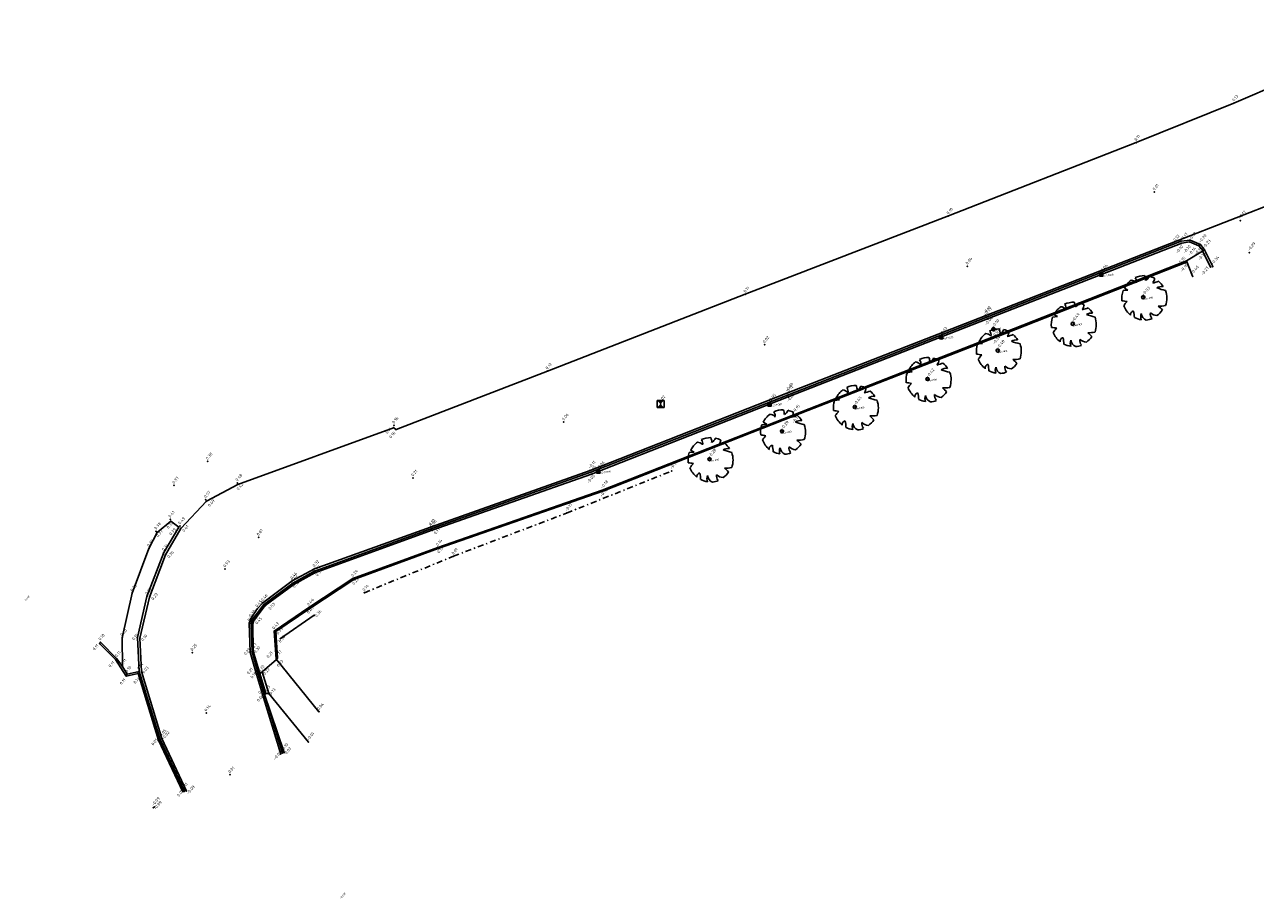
# Model space of a CAD drawing. Header units: metres. Extents: x 132524 to 133518, y 502723 to 503192.
# Tile 1 of 10: x 132524 to 132627, y 502723 to 502797. Entities that reach past the tile are written whole.
import ezdxf

# ---------------------------------------------------------------- set-up
doc = ezdxf.new("R2010")
doc.units = ezdxf.units.M
doc.linetypes.add('DASHDOT', pattern=[1, 0.5, -0.25, 0, -0.25])
for name, color, linetype in [('AKB', 254, 'Continuous'), ('ASFALT', 251, 'Continuous'), ('D_BOOM', 3, 'Continuous'), ('D_KOLKTROTTOIR', 7, 'Continuous'), ('ELEVATION', 2, 'Continuous'), ('INSTEEK TALUD', 93, 'Continuous'), ('KADEMUUR', 2, 'Continuous'), ('KLINKER', 22, 'Continuous'), ('N_BRANDKRAAN', 1, 'Continuous'), ('P_AKB', 254, 'Continuous'), ('P_ASFALT', 251, 'Continuous'), ('P_BOOM', 3, 'Continuous'), ('P_BRANDKRAAN', 1, 'Continuous'), ('P_HARTWEG', 253, 'Continuous'), ('P_INSPECTIEPUT', 1, 'Continuous'), ('P_INSTEEK TALUD', 93, 'Continuous'), ('P_KADE', 2, 'Continuous'), ('P_KLINKER', 22, 'Continuous'), ('P_KOLK', 7, 'Continuous'), ('P_KOLKTROTTOIR', 7, 'Continuous'), ('P_TEGEL', 6, 'Continuous'), ('TEGEL', 6, 'Continuous'), ('Z_AKB', 254, 'Continuous'), ('Z_ASFALT', 251, 'Continuous'), ('Z_BOOM', 3, 'Continuous'), ('Z_BRANDKRAAN', 1, 'Continuous'), ('Z_HARTWEG', 253, 'Continuous'), ('Z_INSPECTIEPUT', 1, 'Continuous'), ('Z_INSTEEK TALUD', 93, 'Continuous'), ('Z_KADE', 2, 'Continuous'), ('Z_KLINKER', 22, 'Continuous'), ('Z_KOLKTROTTOIR', 7, 'Continuous'), ('Z_TEGEL', 6, 'Continuous')]:
    doc.layers.add(name, color=color, linetype=linetype)
doc.styles.add('DESCRIPTION', font='MSURVEY.SHX', dxfattribs={"height": 0.15})
doc.styles.add('ELEVATION', font='MSURVEY.SHX', dxfattribs={"height": 0.15})
doc.styles.add('NLCS-ISO-M200-T18', font='NLCS-ISO.ttf', dxfattribs={"height": 0.36})
doc.styles.add('POINTNUMBER', font='MSURVEY.SHX', dxfattribs={"height": 0.15})

# ---------------------------------------------------------------- blocks, each defined once
blk = doc.blocks.new('ICI_DIP_WIPEOUT')
blk.add_wipeout([(-4, 4), (4, 4), (4, -4), (-4, -4)])
for p, q in [((-4, -4), (-4, 4)), ((-4, 4), (4, 4)), ((4, 4), (4, -4)), ((4, -4), (-4, -4))]:
    blk.add_line(p, q)
blk.add_solid([(-2, 2), (2, 2), (-2, -2), (2, -2)])
blk = doc.blocks.new('TREE5')
for p, q in [((-5.82, 1.84), (-4.43, 2)), ((-5.45, 2.55), (-5.45, 2.55)), ((-4.43, 2), (-5.45, 2.55))]:
    blk.add_line(p, q)
blk.add_circle((-0.14, -0.02), 0.451)
for centre, radius, start, end in [((0.17, -0.24), 6.22, 126.0751, 153.6245), ((-3.93, 2.18), 2.65, 48.5203, 80.5151), ((0.17, -0.24), 6.29, 89.3321, 114.3856), ((-3.58, 4.44), 1.54, 343.6555, 39.76), ((-1.8, 5.03), 2.28, 352.0775, 26.6128), ((-0.73, 6.68), 2.38, 304.1868, 338.5411), ((0.17, -0.24), 6.27, 62.8767, 77.7021), ((1.21, 5.35), 1.82, 315.8454, 359.7651), ((-2.62, 22.51), 19.28, 285.4397, 290.7099), ((0.17, -0.24), 6.18, 31.4098, 49.4752), ((0.17, -0.24), 6.34, 160.8426, 187.275), ((5.13, 0.24), 2.76, 83.5323, 121.6544), ((11.59, 24.42), 23.21, 250.0865, 256.3451), ((0.17, -0.24), 6.3, 340.3307, 19.43), ((-6.94, -11.4), 10.4, 77.3728, 85.4649), ((0.21, -6.18), 6.93, 134.7782, 147.3315), ((0.17, -0.24), 6.19, 200.8103, 231.4392), ((4.49, 5.21), 7.74, 266.7455, 282.0146), ((0.26, -7.73), 6.44, 39.6536, 53.993), ((-2.7, -4.95), 1.03, 97.741, 188.8107), ((-15.69, -6.41), 13.08, 2.9465, 10.9238), ((0.17, -0.24), 6.16, 243.1498, 261.8356), ((1.74, -5.5), 2.6, 160.6009, 199.3991), ((1.45, -4.49), 2.1, 186.1912, 248.4952), ((0.17, -0.24), 6.23, 274.7236, 290.3277), ((3.76, -4.72), 1.93, 170.6314, 220.6278), ((4.11, -1.67), 3.55, 230.4582, 263.1093), ((0.17, -0.24), 6.07, 305.394, 326.2464)]:
    blk.add_arc(centre, radius, start, end)
blk = doc.blocks.new('ICI_FSWP')
for p, q in [((-4.9625, 4.9625), (-4.9625, -4.9625)), ((4.9625, 4.9625), (-4.9625, 4.9625)), ((4.9625, -4.9625), (4.9625, 4.9625)), ((-4.9625, -4.9625), (4.9625, -4.9625))]:
    blk.add_line(p, q)
blk.add_solid([(-4.9625, 4.9625), (4.9625, 4.9625), (4.9625, -4.9625), (-4.9625, -4.9625)])
blk = doc.blocks.new('ICI_CM_WIPEOUT')
blk.add_wipeout([(0, 6.9), (-0.3, 6.9), (-0.7, 6.9), (-1, 6.9), (-1.4, 6.8), (-1.7, 6.7), (-2, 6.6), (-2.3, 6.5), (-2.7, 6.4), (-3, 6.3), (-3.3, 6.1), (-3.6, 6), (-3.9, 5.8), (-4.1, 5.6), (-4.4, 5.4), (-4.7, 5.1), (-4.9, 4.9), (-5.1, 4.7), (-5.4, 4.4), (-5.6, 4.1), (-5.8, 3.9), (-6, 3.6), (-6.1, 3.3), (-6.3, 3), (-6.4, 2.7), (-6.5, 2.3), (-6.6, 2), (-6.7, 1.7), (-6.8, 1.4), (-6.9, 1), (-6.9, 0.7), (-6.9, 0.3), (-6.9, 0), (-6.9, -0.3), (-6.9, -0.7), (-6.9, -1), (-6.8, -1.4), (-6.7, -1.7), (-6.6, -2), (-6.5, -2.3), (-6.4, -2.7), (-6.3, -3), (-6.1, -3.3), (-6, -3.6), (-5.8, -3.9), (-5.6, -4.1), (-5.4, -4.4), (-5.1, -4.7), (-4.9, -4.9), (-4.7, -5.1), (-4.4, -5.4), (-4.1, -5.6), (-3.9, -5.8), (-3.6, -6), (-3.3, -6.1), (-3, -6.3), (-2.7, -6.4), (-2.3, -6.5), (-2, -6.6), (-1.7, -6.7), (-1.4, -6.8), (-1, -6.9), (-0.7, -6.9), (-0.3, -6.9), (0, -6.9), (0.3, -6.9), (0.7, -6.9), (1, -6.9), (1.4, -6.8), (1.7, -6.7), (2, -6.6), (2.3, -6.5), (2.7, -6.4), (3, -6.3), (3.3, -6.1), (3.6, -6), (3.9, -5.8), (4.1, -5.6), (4.4, -5.4), (4.7, -5.1), (4.9, -4.9), (5.1, -4.7), (5.4, -4.4), (5.6, -4.1), (5.8, -3.9), (6, -3.6), (6.1, -3.3), (6.3, -3), (6.4, -2.7), (6.5, -2.3), (6.6, -2), (6.7, -1.7), (6.8, -1.4), (6.9, -1), (6.9, -0.7), (6.9, -0.3), (6.9, 0), (6.9, 0.3), (6.9, 0.7), (6.9, 1), (6.8, 1.4), (6.7, 1.7), (6.6, 2), (6.5, 2.3), (6.4, 2.7), (6.3, 3), (6.1, 3.3), (6, 3.6), (5.8, 3.9), (5.6, 4.1), (5.4, 4.4), (5.1, 4.7), (4.9, 4.9), (4.7, 5.1), (4.4, 5.4), (4.1, 5.6), (3.9, 5.8), (3.6, 6), (3.3, 6.1), (3, 6.3), (2.7, 6.4), (2.3, 6.5), (2, 6.6), (1.7, 6.7), (1.4, 6.8), (1, 6.9), (0.7, 6.9), (0.3, 6.9)])
for p, q in [((-5.9, -3.2), (0, 6.7)), ((0, 6.7), (6, -3.2)), ((6, -3.2), (-5.9, -3.2))]:
    blk.add_line(p, q)
blk.add_lwpolyline([(0, 6.9), (-0.3, 6.9), (-0.7, 6.9), (-1, 6.9), (-1.4, 6.8), (-1.7, 6.7), (-2, 6.6), (-2.3, 6.5), (-2.7, 6.4), (-3, 6.3), (-3.3, 6.1), (-3.6, 6), (-3.9, 5.8), (-4.1, 5.6), (-4.4, 5.4), (-4.7, 5.1), (-4.9, 4.9), (-5.1, 4.7), (-5.4, 4.4), (-5.6, 4.1), (-5.8, 3.9), (-6, 3.6), (-6.1, 3.3), (-6.3, 3), (-6.4, 2.7), (-6.5, 2.3), (-6.6, 2), (-6.7, 1.7), (-6.8, 1.4), (-6.9, 1), (-6.9, 0.7), (-6.9, 0.3), (-6.9, 0), (-6.9, -0.3), (-6.9, -0.7), (-6.9, -1), (-6.8, -1.4), (-6.7, -1.7), (-6.6, -2), (-6.5, -2.3), (-6.4, -2.7), (-6.3, -3), (-6.1, -3.3), (-6, -3.6), (-5.8, -3.9), (-5.6, -4.1), (-5.4, -4.4), (-5.1, -4.7), (-4.9, -4.9), (-4.7, -5.1), (-4.4, -5.4), (-4.1, -5.6), (-3.9, -5.8), (-3.6, -6), (-3.3, -6.1), (-3, -6.3), (-2.7, -6.4), (-2.3, -6.5), (-2, -6.6), (-1.7, -6.7), (-1.4, -6.8), (-1, -6.9), (-0.7, -6.9), (-0.3, -6.9), (0, -6.9), (0.3, -6.9), (0.7, -6.9), (1, -6.9), (1.4, -6.8), (1.7, -6.7), (2, -6.6), (2.3, -6.5), (2.7, -6.4), (3, -6.3), (3.3, -6.1), (3.6, -6), (3.9, -5.8), (4.1, -5.6), (4.4, -5.4), (4.7, -5.1), (4.9, -4.9), (5.1, -4.7), (5.4, -4.4), (5.6, -4.1), (5.8, -3.9), (6, -3.6), (6.1, -3.3), (6.3, -3), (6.4, -2.7), (6.5, -2.3), (6.6, -2), (6.7, -1.7), (6.8, -1.4), (6.9, -1), (6.9, -0.7), (6.9, -0.3), (6.9, 0), (6.9, 0.3), (6.9, 0.7), (6.9, 1), (6.8, 1.4), (6.7, 1.7), (6.6, 2), (6.5, 2.3), (6.4, 2.7), (6.3, 3), (6.1, 3.3), (6, 3.6), (5.8, 3.9), (5.6, 4.1), (5.4, 4.4), (5.1, 4.7), (4.9, 4.9), (4.7, 5.1), (4.4, 5.4), (4.1, 5.6), (3.9, 5.8), (3.6, 6), (3.3, 6.1), (3, 6.3), (2.7, 6.4), (2.3, 6.5), (2, 6.6), (1.7, 6.7), (1.4, 6.8), (1, 6.9), (0.7, 6.9), (0.3, 6.9)], close=True)
blk.add_solid([(0, 6.7), (6, -3.2), (-5.9, -3.2)])

msp = doc.modelspace()

# ---------------------------------------------------------------- linework, layer by layer
at = {"layer": 'AKB', "linetype": 'Continuous'}
for p, q in [((132605.5, 502770.67), (132621.57, 502776.97)), ((132588.58, 502764.05), (132605.5, 502770.67)), ((132572.43, 502757.7), (132588.58, 502764.05)), ((132558.57, 502752.85), (132572.43, 502757.7)), ((132551.45, 502750.24), (132558.57, 502752.85)), ((132547.74, 502747.81), (132551.45, 502750.24)), ((132544.87, 502745.86), (132547.74, 502747.81)), ((132545.02, 502743.59), (132544.87, 502745.86)), ((132543.89, 502740.62), (132545.58, 502735.65))]:
    msp.add_line(p, q, dxfattribs=at)
at = {"layer": 'ASFALT', "linetype": 'Continuous'}
for p, q in [((132625.63, 502790.43), (132641.07, 502797.05)), ((132617.4, 502787.1), (132625.63, 502790.43)), ((132601.57, 502780.91), (132617.4, 502787.1)), ((132629.78, 502782.31), (132620.84, 502778.82)), ((132584.45, 502774.3), (132601.57, 502780.91)), ((132620.84, 502778.82), (132604.65, 502772.49)), ((132567.77, 502767.83), (132584.45, 502774.3)), ((132604.65, 502772.49), (132587.96, 502765.96)), ((132555.02, 502762.89), (132567.77, 502767.83)), ((132587.96, 502765.96), (132571.36, 502759.45)), ((132541.68, 502758.26), (132554.81, 502763.04)), ((132554.81, 502763.04), (132555.02, 502762.89)), ((132571.36, 502759.45), (132557.92, 502754.67)), ((132539.03, 502756.85), (132541.68, 502758.26)), ((132536.86, 502754.55), (132539.03, 502756.85)), ((132535.58, 502752.33), (132536.86, 502754.55)), ((132557.92, 502754.67), (132548.13, 502751.16)), ((132534.24, 502748.76), (132535.58, 502752.33)), ((132548.13, 502751.16), (132546.25, 502750.13)), ((132546.25, 502750.13), (132543.78, 502748.28)), ((132533.42, 502745.31), (132534.24, 502748.76)), ((132543.31, 502747.76), (132542.76, 502746.94)), ((132543.78, 502748.28), (132543.31, 502747.76)), ((132542.76, 502746.94), (132542.64, 502746.57)), ((132542.64, 502746.57), (132542.71, 502744.13)), ((132533.56, 502742.49), (132533.42, 502745.31)), ((132542.71, 502744.13), (132543.17, 502742.55)), ((132543.74, 502742.45), (132544.93, 502743.49)), ((132544.93, 502743.49), (132548.51, 502739.1)), ((132535.28, 502736.84), (132533.56, 502742.49)), ((132543.17, 502742.55), (132543.83, 502740.29)), ((132544.28, 502740.62), (132543.74, 502742.45)), ((132543.83, 502740.29), (132545.3, 502735.52)), ((132547.63, 502736.53), (132544.28, 502740.62)), ((132537.34, 502732.4), (132535.28, 502736.84))]:
    msp.add_line(p, q, dxfattribs=at)
at = {"layer": 'INSTEEK TALUD', "linetype": 'DASHDOT'}
for p, q in [((132569.39, 502755.85), (132578.25, 502759.4)), ((132559.85, 502752.21), (132569.39, 502755.85)), ((132552.34, 502749.13), (132559.85, 502752.21))]:
    msp.add_line(p, q, dxfattribs=at)
at = {"layer": 'KADEMUUR', "linetype": 'Continuous'}
msp.add_line((132545.27, 502745.26), (132548.12, 502747.23), dxfattribs=at)
at = {"layer": 'KLINKER', "linetype": 'Continuous'}
for p, q in [((132621.17, 502778.77), (132604.72, 502772.35)), ((132621.17, 502778.77), (132621.93, 502778.87)), ((132621.93, 502778.87), (132622.8, 502778.49)), ((132622.8, 502778.49), (132623.15, 502778.04)), ((132623.11, 502777.69), (132623.66, 502776.59)), ((132623.15, 502778.04), (132623.85, 502776.64)), ((132621.62, 502777.12), (132622.14, 502775.83)), ((132604.72, 502772.35), (132588.01, 502765.79)), ((132588.01, 502765.79), (132571.43, 502759.29)), ((132571.43, 502759.29), (132558.02, 502754.54)), ((132534.89, 502754.22), (132536.02, 502755.16)), ((132536.02, 502755.16), (132536.7, 502754.65)), ((132534.18, 502752.86), (132534.89, 502754.22)), ((132536.7, 502754.65), (132535.43, 502752.52)), ((132558.02, 502754.54), (132548.08, 502750.93)), ((132532.77, 502749.1), (132534.18, 502752.86)), ((132535.43, 502752.52), (132534.02, 502748.82)), ((132548.08, 502750.93), (132546.3, 502749.93)), ((132546.3, 502749.93), (132543.88, 502748.14)), ((132531.93, 502745.34), (132532.77, 502749.1)), ((132534.02, 502748.82), (132533.21, 502745.35)), ((132543.88, 502748.14), (132542.89, 502746.86)), ((132542.89, 502746.86), (132542.79, 502746.53)), ((132542.79, 502746.53), (132542.88, 502744.16)), ((132531.47, 502743.56), (132530.09, 502744.96)), ((132531.95, 502742.9), (132531.93, 502745.34)), ((132533.21, 502745.35), (132533.36, 502742.49)), ((132531.95, 502742.9), (132531.47, 502743.56)), ((132542.88, 502744.16), (132543.39, 502742.31)), ((132532.34, 502742.26), (132531.95, 502742.9)), ((132533.36, 502742.49), (132532.34, 502742.26)), ((132535.13, 502736.75), (132533.36, 502742.49)), ((132543.74, 502742.45), (132543.53, 502742.31)), ((132543.39, 502742.31), (132543.89, 502740.62)), ((132544.03, 502740.62), (132543.53, 502742.31)), ((132543.89, 502740.62), (132545.44, 502735.61)), ((132544.28, 502740.62), (132543.89, 502740.62)), ((132537.18, 502732.39), (132535.13, 502736.75))]:
    msp.add_line(p, q, dxfattribs=at)
at = {"layer": 'P_AKB', "linetype": 'ByBlock'}
for p in [(132621.57, 502776.97, -0.16), (132605.5, 502770.67, -0.14), (132554.84, 502763.26, 0.16), (132588.58, 502764.05, -0.13), (132541.64, 502758.4, 0.48), (132538.97, 502756.98, 0.57), (132572.43, 502757.7, -0.16), (132535.98, 502755.33, 0.41), (132534.79, 502754.32, 0.38), (132536.81, 502754.75, 0.49), (132558.57, 502752.85, 0.13), (132551.45, 502750.24, 0.22), (132547.74, 502747.81, 0.43), (132544.87, 502745.86, 0.39), (132545.02, 502743.59, 0.17), (132545.58, 502735.65, 0.02), (132534.57, 502731, -0.09)]:
    msp.add_point(p, dxfattribs=at)
at = {"layer": 'P_ASFALT', "linetype": 'ByBlock'}
for p in [(132625.63, 502790.43, 0.13), (132617.4, 502787.1, 0.11), (132601.57, 502780.91, 0.1), (132620.84, 502778.82, -0.12), (132584.45, 502774.3, 0.11), (132604.65, 502772.49, -0.1), (132567.77, 502767.83, 0.12), (132587.96, 502765.96, -0.09), (132554.81, 502763.04, 0.14), (132555.02, 502762.89, 0.16), (132571.36, 502759.45, -0.11), (132541.68, 502758.26, 0.42), (132539.03, 502756.85, 0.49), (132536.86, 502754.55, 0.41), (132557.92, 502754.67, 0.1), (132535.58, 502752.33, 0.36), (132548.13, 502751.16, 0.32), (132548.27, 502751.19, 0.32), (132546.22, 502750.07, 0.46), (132546.25, 502750.13, 0.46), (132534.24, 502748.76, 0.23), (132543.31, 502747.76, 0.45), (132543.78, 502748.28, 0.46), (132542.64, 502746.57, 0.37), (132542.76, 502746.94, 0.38), (132533.42, 502745.31, 0.1), (132542.71, 502744.13, 0.29), (132544.93, 502743.49, 0.23), (132533.56, 502742.49, 0.03), (132543.17, 502742.55, 0.21), (132543.74, 502742.45, 0.22), (132543.83, 502740.29, 0.06), (132544.28, 502740.62, 0.13), (132548.51, 502739.1, 0.04), (132535.28, 502736.84, -0.02), (132547.63, 502736.53, -0.01), (132545.3, 502735.52, -0.07), (132537.34, 502732.4, -0.09)]:
    msp.add_point(p, dxfattribs=at)
at = {"layer": 'P_BOOM', "linetype": 'ByBlock'}
for p in [(132618.03, 502774.06, -0.53), (132612.09, 502771.82, -0.49), (132605.77, 502769.56, -0.47), (132599.85, 502767.16, -0.42), (132593.72, 502764.8, -0.45), (132587.58, 502762.75, -0.29), (132581.47, 502760.4, -0.28)]:
    msp.add_point(p, dxfattribs=at)
at = {"layer": 'P_BRANDKRAAN', "linetype": 'ByBlock'}
msp.add_point((132605.37, 502771.36, -0.1), dxfattribs=at)
at = {"layer": 'P_HARTWEG', "linetype": 'ByBlock'}
for p in [(132618.93, 502782.92, 0.01), (132626.16, 502780.52, -0.17), (132626.92, 502777.81, -0.29), (132603.17, 502776.67, 0.04), (132586.07, 502770.05, 0.02), (132569.15, 502763.52, 0.06), (132556.44, 502758.81, 0.21), (132543.42, 502753.8, 0.61), (132540.6, 502751.14, 0.53), (132537.84, 502744.08, 0.25), (132539.01, 502738.98, 0.14), (132541.03, 502733.78, 0.01)]:
    msp.add_point(p, dxfattribs=at)
at = {"layer": 'P_INSPECTIEPUT', "linetype": 'ByBlock'}
msp.add_point((132577.31, 502765.05, 0.02), dxfattribs=at)
at = {"layer": 'P_INSTEEK TALUD', "linetype": 'ByBlock'}
for p in [(132578.25, 502759.4, -0.31), (132569.39, 502755.85, -0.17), (132559.85, 502752.21, 0.01), (132552.34, 502749.13, 0.14)]:
    msp.add_point(p, dxfattribs=at)
at = {"layer": 'P_KADE', "linetype": 'ByBlock'}
for p in [(132539.13, 502760.21, 0.37), (132536.31, 502758.18, 0.36), (132548.12, 502747.23, 0.36), (132545.27, 502745.26, 0.38)]:
    msp.add_point(p, dxfattribs=at)
at = {"layer": 'P_KLINKER', "linetype": 'ByBlock'}
for p in [(132621.17, 502778.77, -0.17), (132621.93, 502778.87, -0.18), (132622.8, 502778.49, -0.2), (132623.15, 502778.04, -0.23), (132623.66, 502776.59, -0.27), (132623.85, 502776.64, -0.34), (132622.14, 502775.83, -0.4), (132604.72, 502772.35, -0.13), (132588.01, 502765.79, -0.12), (132571.43, 502759.29, -0.15), (132536.02, 502755.16, 0.39), (132534.89, 502754.22, 0.37), (132536.7, 502754.65, 0.39), (132558.02, 502754.54, 0.06), (132534.18, 502752.86, 0.39), (132535.43, 502752.52, 0.34), (132548.08, 502750.93, 0.29), (132546.3, 502749.93, 0.42), (132532.77, 502749.1, 0.32), (132534.02, 502748.82, 0.22), (132543.88, 502748.14, 0.43), (132542.79, 502746.53, 0.36), (132542.89, 502746.86, 0.36), (132530.09, 502744.96, 0.1), (132531.93, 502745.34, 0.2), (132533.21, 502745.35, 0.1), (132531.47, 502743.56, 0.11), (132542.88, 502744.16, 0.27), (132531.95, 502742.9, 0.11), (132533.36, 502742.49, 0.01), (132532.34, 502742.26, 0.1), (132543.39, 502742.31, 0.18), (132543.53, 502742.31, 0.2), (132543.89, 502740.62, 0.09), (132544.03, 502740.62, 0.13), (132535.13, 502736.75, -0.05), (132545.44, 502735.61, -0.1), (132537.18, 502732.39, -0.11)]:
    msp.add_point(p, dxfattribs=at)
at = {"layer": 'P_KOLKTROTTOIR', "linetype": 'ByBlock'}
for p in [(132614.45, 502775.96, -0.04), (132600.95, 502770.68, -0.03), (132586.5, 502765.02, -0.05), (132572.06, 502759.35, -0.06)]:
    msp.add_point(p, dxfattribs=at)
at = {"layer": 'P_TEGEL', "linetype": 'ByBlock'}
for p in [(132621.89, 502778.72, -0.1), (132621.23, 502778.61, -0.1), (132622.68, 502778.4, -0.14), (132622.98, 502777.95, -0.16), (132623.05, 502777.97, -0.17), (132623.11, 502777.69, -0.18), (132621.62, 502777.12, -0.15), (132604.87, 502772.23, -0.04), (132605.48, 502770.78, -0.15), (132588.07, 502765.64, -0.03), (132588.55, 502764.14, -0.15), (132571.48, 502759.13, -0.06), (132572.39, 502757.77, -0.18), (132558.07, 502754.4, 0.17), (132558.53, 502752.95, 0.14), (132548.16, 502750.8, 0.39), (132546.39, 502749.82, 0.51), (132551.38, 502750.34, 0.24), (132543.99, 502748.05, 0.53), (132547.67, 502747.9, 0.46), (132542.94, 502746.5, 0.44), (132543.04, 502746.79, 0.44), (132544.74, 502745.9, 0.43), (132530.02, 502744.84, 0.11), (132531.37, 502743.49, 0.11), (132542.98, 502744.21, 0.3), (132544.91, 502743.54, 0.21), (132532.28, 502742.1, 0.11), (132533.27, 502742.32, 0.1), (132535, 502736.71, 0.05), (132537.05, 502732.34, 0.01), (132534.64, 502731.05, -0.09)]:
    msp.add_point(p, dxfattribs=at)
at = {"layer": 'TEGEL', "linetype": 'Continuous'}
for p, q in [((132621.23, 502778.61), (132621.89, 502778.72)), ((132621.89, 502778.72), (132622.68, 502778.4)), ((132604.87, 502772.23), (132621.23, 502778.61)), ((132622.98, 502777.95), (132621.62, 502777.12)), ((132622.68, 502778.4), (132623.05, 502777.97)), ((132623.05, 502777.97), (132622.98, 502777.95)), ((132622.98, 502777.95), (132623.11, 502777.69)), ((132621.62, 502777.12), (132605.48, 502770.78)), ((132588.07, 502765.64), (132604.87, 502772.23)), ((132605.48, 502770.78), (132588.55, 502764.14)), ((132571.48, 502759.13), (132588.07, 502765.64)), ((132588.55, 502764.14), (132572.39, 502757.77)), ((132558.07, 502754.4), (132571.48, 502759.13)), ((132572.39, 502757.77), (132558.53, 502752.95)), ((132548.16, 502750.8), (132558.07, 502754.4)), ((132558.53, 502752.95), (132551.38, 502750.34)), ((132546.39, 502749.82), (132548.16, 502750.8)), ((132543.99, 502748.05), (132546.39, 502749.82)), ((132551.38, 502750.34), (132547.67, 502747.9)), ((132543.04, 502746.79), (132543.99, 502748.05)), ((132547.67, 502747.9), (132544.74, 502745.9)), ((132542.94, 502746.5), (132543.04, 502746.79)), ((132542.98, 502744.21), (132542.94, 502746.5)), ((132544.74, 502745.9), (132544.91, 502743.54)), ((132530.02, 502744.84), (132531.37, 502743.49)), ((132531.37, 502743.49), (132532.28, 502742.1)), ((132543.53, 502742.31), (132542.98, 502744.21)), ((132532.28, 502742.1), (132533.27, 502742.32)), ((132533.27, 502742.32), (132535, 502736.71)), ((132535, 502736.71), (132537.05, 502732.34))]:
    msp.add_line(p, q, dxfattribs=at)

# ---------------------------------------------------------------- block references
at = {"layer": 'P_BOOM', "linetype": 'ByBlock', "xscale": 0.3, "yscale": 0.3, "rotation": 0.005645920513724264}
for p in [(132618.03, 502774.06, -0.53), (132612.09, 502771.82, -0.49), (132605.77, 502769.56, -0.47), (132599.85, 502767.16, -0.42), (132593.72, 502764.8, -0.45), (132587.58, 502762.75, -0.29), (132581.47, 502760.4, -0.28)]:
    msp.add_blockref('TREE5', p, dxfattribs=at)
at = {"layer": 'P_INSPECTIEPUT', "linetype": 'ByBlock', "xscale": 0.06, "yscale": 0.06, "rotation": 0.005645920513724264}
msp.add_blockref('ICI_FSWP', (132577.31, 502765.05, 0.02), dxfattribs=at)

# ---------------------------------------------------------------- texts
at = {"layer": 'D_BOOM', "linetype": 'ByBlock', "style": 'DESCRIPTION'}
for p in [(132618.03, 502773.83, -0.53), (132612.09, 502771.6, -0.49), (132605.77, 502769.33, -0.47), (132599.85, 502766.93, -0.42), (132593.72, 502764.57, -0.45), (132587.58, 502762.53, -0.29), (132581.47, 502760.17, -0.28)]:
    msp.add_text('Dia=400', height=0.15, rotation=9, dxfattribs=at).set_placement(p)
at = {"layer": 'D_KOLKTROTTOIR', "linetype": 'ByBlock', "style": 'DESCRIPTION'}
for p in [(132614.45, 502775.73, -0.04), (132600.95, 502770.45, -0.03), (132586.5, 502764.8, -0.05), (132572.06, 502759.13, -0.06)]:
    msp.add_text('TROTTOIR', height=0.15, rotation=9, dxfattribs=at).set_placement(p)
at = {"layer": 'ELEVATION', "linetype": 'ByBlock', "style": 'ELEVATION'}
for s, p in [('0.149', (132523.81, 502748.42, 0.15)), ('-0.286', (132550.39, 502723.31, -0.29))]:
    msp.add_text(s, height=0.15, rotation=49.5, dxfattribs=at).set_placement(p)
at = {"layer": 'N_BRANDKRAAN', "linetype": 'ByBlock', "style": 'POINTNUMBER'}
msp.add_text('40191', height=0.15, rotation=9, dxfattribs=at).set_placement((132605.45, 502771.28, -0.1))
at = {"layer": 'Z_AKB', "linetype": 'ByBlock', "style": 'NLCS-ISO-M200-T18'}
for s, p in [('-0.16', (132621.25, 502776.15, -0.16)), ('-0.14', (132605.44, 502770.06, -0.14)), ('0.16', (132554.84, 502763.37, 0.16)), ('-0.13', (132588.54, 502763.39, -0.13)), ('0.48', (132541.64, 502758.51, 0.48)), ('-0.16', (132572.35, 502757.19, -0.16)), ('0.57', (132538.97, 502757.09, 0.57)), ('0.41', (132535.98, 502755.44, 0.41)), ('0.38', (132534.79, 502754.43, 0.38)), ('0.49', (132536.81, 502754.86, 0.49)), ('0.13', (132558.62, 502752.43, 0.13)), ('0.22', (132551.47, 502749.77, 0.22)), ('0.43', (132547.65, 502747.34, 0.43)), ('0.39', (132545.07, 502745.57, 0.39)), ('0.17', (132545.02, 502743.7, 0.17)), ('0.03', (132545.79, 502735.49, 0.02)), ('-0.09', (132534.57, 502731.12, -0.09))]:
    msp.add_text(s, height=0.25, rotation=49.5, dxfattribs=at).set_placement(p)
at = {"layer": 'Z_ASFALT', "linetype": 'ByBlock', "style": 'NLCS-ISO-M200-T18'}
for s, p in [('0.13', (132625.63, 502790.54, 0.13)), ('0.11', (132617.4, 502787.21, 0.11)), ('0.10', (132601.57, 502781.02, 0.1)), ('-0.12', (132620.56, 502778.6, -0.24)), ('0.11', (132584.45, 502774.41, 0.11)), ('-0.10', (132604.65, 502772.6, -0.1)), ('0.12', (132567.77, 502767.94, 0.12)), ('-0.09', (132587.96, 502766.07, -0.09)), ('0.14', (132554.28, 502762.51, 0.14)), ('0.16', (132554.59, 502762.13, 0.16)), ('0.42', (132541.73, 502757.75, 0.42)), ('0.49', (132539.31, 502756.36, 0.49)), ('0.41', (132537.15, 502754.24, 0.41)), ('0.10', (132557.92, 502754.78, 0.1)), ('0.36', (132535.88, 502752.03, 0.36)), ('0.32', (132548.13, 502751.27, 0.32)), ('0.46', (132546.25, 502750.24, 0.46)), ('0.23', (132534.54, 502748.49, 0.23)), ('0.46', (132543.78, 502748.39, 0.46)), ('0.38', (132542.76, 502747.05, 0.38)), ('0.45', (132543.31, 502747.87, 0.45)), ('0.37', (132542.64, 502746.68, 0.37)), ('0.10', (132533.68, 502745.03, 0.1)), ('0.29', (132542.34, 502743.84, 0.29)), ('0.23', (132545.11, 502742.85, 0.23)), ('0.03', (132533.76, 502742.29, 0.03)), ('0.21', (132542.59, 502742.22, 0.21)), ('0.22', (132543.97, 502742.18, 0.22)), ('0.06', (132543.44, 502739.92, 0.06)), ('0.13', (132544.49, 502740.5, 0.13)), ('0.04', (132548.51, 502739.21, 0.04)), ('-0.02', (132535.4, 502736.69, -0.02)), ('-0.01', (132547.63, 502736.64, -0.01)), ('-0.07', (132544.83, 502735, -0.07)), ('-0.09', (132537.52, 502732.1, -0.09))]:
    msp.add_text(s, height=0.25, rotation=49.5, dxfattribs=at).set_placement(p)
at = {"layer": 'Z_BOOM', "linetype": 'ByBlock', "style": 'NLCS-ISO-M200-T18'}
for s, p in [('-0.53', (132618.03, 502774.17, -0.53)), ('-0.49', (132612.09, 502771.94, -0.49)), ('-0.48', (132605.77, 502769.67, -0.47)), ('-0.42', (132599.85, 502767.27, -0.42)), ('-0.45', (132593.72, 502764.91, -0.45)), ('-0.29', (132587.58, 502762.86, -0.29)), ('-0.28', (132581.47, 502760.51, -0.28))]:
    msp.add_text(s, height=0.25, rotation=49.5, dxfattribs=at).set_placement(p)
at = {"layer": 'Z_BRANDKRAAN', "linetype": 'ByBlock', "style": 'NLCS-ISO-M200-T18'}
msp.add_text('-0.10', height=0.25, rotation=49.5, dxfattribs=at).set_placement((132605.37, 502771.47, -0.1))
at = {"layer": 'Z_HARTWEG', "linetype": 'ByBlock', "style": 'NLCS-ISO-M200-T18'}
for s, p in [('0.01', (132618.93, 502783.03, 0.01)), ('-0.17', (132626.16, 502780.63, -0.17)), ('-0.29', (132626.92, 502777.92, -0.29)), ('0.04', (132603.17, 502776.78, 0.04)), ('0.02', (132586.07, 502770.16, 0.02)), ('0.06', (132569.15, 502763.63, 0.06)), ('0.21', (132556.44, 502758.92, 0.21)), ('0.61', (132543.42, 502753.91, 0.61)), ('0.53', (132540.6, 502751.25, 0.53)), ('0.25', (132537.84, 502744.2, 0.25)), ('0.14', (132539.01, 502739.09, 0.14)), ('0.01', (132541.03, 502733.89, 0.01))]:
    msp.add_text(s, height=0.25, rotation=49.5, dxfattribs=at).set_placement(p)
at = {"layer": 'Z_INSPECTIEPUT', "linetype": 'ByBlock', "style": 'NLCS-ISO-M200-T18'}
msp.add_text('0.02', height=0.25, rotation=49.5, dxfattribs=at).set_placement((132577.31, 502765.16, 0.02))
at = {"layer": 'Z_INSTEEK TALUD', "linetype": 'ByBlock', "style": 'NLCS-ISO-M200-T18'}
for s, p in [('-0.31', (132578.25, 502759.52, -0.31)), ('-0.17', (132569.39, 502755.96, -0.17)), ('0.01', (132559.85, 502752.32, 0.01)), ('0.14', (132552.34, 502749.24, 0.14))]:
    msp.add_text(s, height=0.25, rotation=49.5, dxfattribs=at).set_placement(p)
at = {"layer": 'Z_KADE', "linetype": 'ByBlock', "style": 'NLCS-ISO-M200-T18'}
for s, p in [('0.38', (132539.13, 502760.32, 0.37)), ('0.37', (132536.31, 502758.29, 0.36)), ('0.36', (132548.32, 502747.05, 0.36)), ('0.38', (132545.26, 502744.9, 0.38))]:
    msp.add_text(s, height=0.25, rotation=49.5, dxfattribs=at).set_placement(p)
at = {"layer": 'Z_KLINKER', "linetype": 'ByBlock', "style": 'NLCS-ISO-M200-T18'}
for s, p in [('-0.17', (132621.25, 502778.76, -0.17)), ('-0.18', (132621.96, 502778.82, -0.18)), ('-0.20', (132622.8, 502778.61, -0.2)), ('-0.23', (132623.15, 502778.15, -0.23)), ('-0.40', (132622.14, 502775.94, -0.4)), ('-0.27', (132623, 502775.87, -0.27)), ('-0.34', (132623.85, 502776.76, -0.34)), ('-0.13', (132604.72, 502772.46, -0.13)), ('-0.12', (132588.01, 502765.9, -0.12)), ('0.39', (132535.83, 502754.51, 0.39)), ('0.06', (132558.02, 502754.65, 0.06)), ('0.37', (132534.95, 502753.8, 0.37)), ('0.39', (132536.05, 502753.95, 0)), ('0.39', (132534.18, 502752.98, 0.39)), ('0.34', (132535.43, 502752.64, 0.34)), ('0.42', (132546.3, 502750.04, 0.42)), ('0.29', (132548.24, 502750.8, 0.62)), ('0.33', (132532.77, 502749.21, 0.32)), ('0.22', (132534.02, 502748.93, 0.22)), ('0.43', (132544.09, 502748.02, 0.43)), ('0.36', (132542.93, 502746.54, 0.36)), ('0.10', (132530.09, 502745.08, 0.1)), ('0.20', (132531.93, 502745.45, 0.2)), ('0.10', (132532.92, 502745.1, 0.1)), ('0.27', (132542.88, 502744.27, 0.27)), ('0.11', (132531.47, 502743.67, 0.11)), ('0.11', (132531.95, 502743.01, 0.11)), ('0.10', (132532.34, 502742.37, 0.1)), ('0.01', (132533.36, 502742.61, 0.01)), ('0.18', (132542.9, 502741.87, 0.18)), ('0.20', (132543.53, 502742.42, 0.2)), ('0.13', (132544.03, 502740.74, 0.13)), ('0.09', (132543.55, 502740.56, 0.09)), ('-0.05', (132535.13, 502736.86, -0.05)), ('-0.10', (132545.44, 502735.73, -0.1)), ('-0.11', (132537, 502732.42, -0.11))]:
    msp.add_text(s, height=0.25, rotation=49.5, dxfattribs=at).set_placement(p)
at = {"layer": 'Z_KOLKTROTTOIR', "linetype": 'ByBlock', "style": 'NLCS-ISO-M200-T18'}
for s, p in [('-0.04', (132614.45, 502776.07, -0.04)), ('-0.03', (132600.95, 502770.79, -0.03)), ('-0.05', (132586.5, 502765.14, -0.05)), ('-0.06', (132572.06, 502759.47, -0.06))]:
    msp.add_text(s, height=0.25, rotation=49.5, dxfattribs=at).set_placement(p)
at = {"layer": 'Z_TEGEL', "linetype": 'ByBlock', "style": 'NLCS-ISO-M200-T18'}
for s, p in [('-0.10', (132620.87, 502777.71, -0.26)), ('-0.10', (132621.5, 502777.72, -0.1)), ('-0.14', (132621.93, 502777.55, -0.14)), ('-0.16', (132622.45, 502777.58, -0.16)), ('-0.18', (132622.75, 502777.13, -0.18)), ('-0.15', (132621.05, 502776.73, -0.15)), ('-0.04', (132604.77, 502771.65, -0.04)), ('-0.15', (132605.39, 502770.59, -0.15)), ('-0.03', (132588.07, 502765.18, -0.03)), ('-0.15', (132588.55, 502764.26, -0.15)), ('-0.18', (132572.39, 502757.89, -0.18)), ('0.17', (132558.35, 502754.03, 0.17)), ('0.14', (132558.53, 502753.06, 0.14)), ('0.39', (132548.38, 502750.5, 0.39)), ('0.24', (132551.38, 502750.45, 0.24)), ('0.52', (132546.45, 502749.52, 0.51)), ('0.46', (132547.67, 502748.01, 0.46)), ('0.53', (132544.42, 502747.66, 0.53)), ('0.45', (132543.3, 502746.44, 0.44)), ('0.43', (132544.74, 502746.01, 0.43)), ('0.11', (132529.6, 502744.24, 0.11)), ('0.30', (132543.17, 502744.01, 0.3)), ('0.11', (132530.94, 502742.81, 0.11)), ('0.21', (132544.26, 502743.6, 0.21)), ('0.11', (132531.88, 502741.36, 0.11)), ('0.11', (132533.04, 502741.43, 0.1)), ('0.05', (132534.55, 502736.22, 0.05)), ('0.01', (132536.71, 502731.91, 0.01)), ('-0.09', (132534.74, 502730.8, -0.09))]:
    msp.add_text(s, height=0.25, rotation=49.5, dxfattribs=at).set_placement(p)

# ---------------------------------------------------------------- next in the draw order: block references
at = {"layer": 'P_BRANDKRAAN', "linetype": 'ByBlock', "xscale": 0.02000000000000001, "yscale": 0.02000000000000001, "rotation": 0.005645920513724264}
msp.add_blockref('ICI_CM_WIPEOUT', (132605.37, 502771.36, -0.1), dxfattribs=at)
at = {"layer": 'P_KOLK', "linetype": 'ByBlock', "xscale": 0.03500000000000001, "yscale": 0.03500000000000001, "rotation": 0.005645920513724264}
for p in [(132614.45, 502775.96, -0.04), (132600.95, 502770.68, -0.03), (132586.5, 502765.02, -0.05), (132572.06, 502759.35, -0.06)]:
    msp.add_blockref('ICI_DIP_WIPEOUT', p, dxfattribs=at)

# ---------------------------------------------------------------- next in the draw order: texts
at = {"layer": 'Z_ASFALT', "linetype": 'ByBlock', "style": 'NLCS-ISO-M200-T18'}
msp.add_text('-0.11', height=0.25, rotation=49.5, dxfattribs=at).set_placement((132571.36, 502759.57, -0.11))
at = {"layer": 'Z_KLINKER', "linetype": 'ByBlock', "style": 'NLCS-ISO-M200-T18'}
msp.add_text('-0.15', height=0.25, rotation=49.5, dxfattribs=at).set_placement((132571.38, 502759.11, -0.15))
at = {"layer": 'Z_TEGEL', "linetype": 'ByBlock', "style": 'NLCS-ISO-M200-T18'}
msp.add_text('-0.06', height=0.25, rotation=49.5, dxfattribs=at).set_placement((132571.25, 502758.32, -0.06))

doc.saveas('drawing.dxf')
